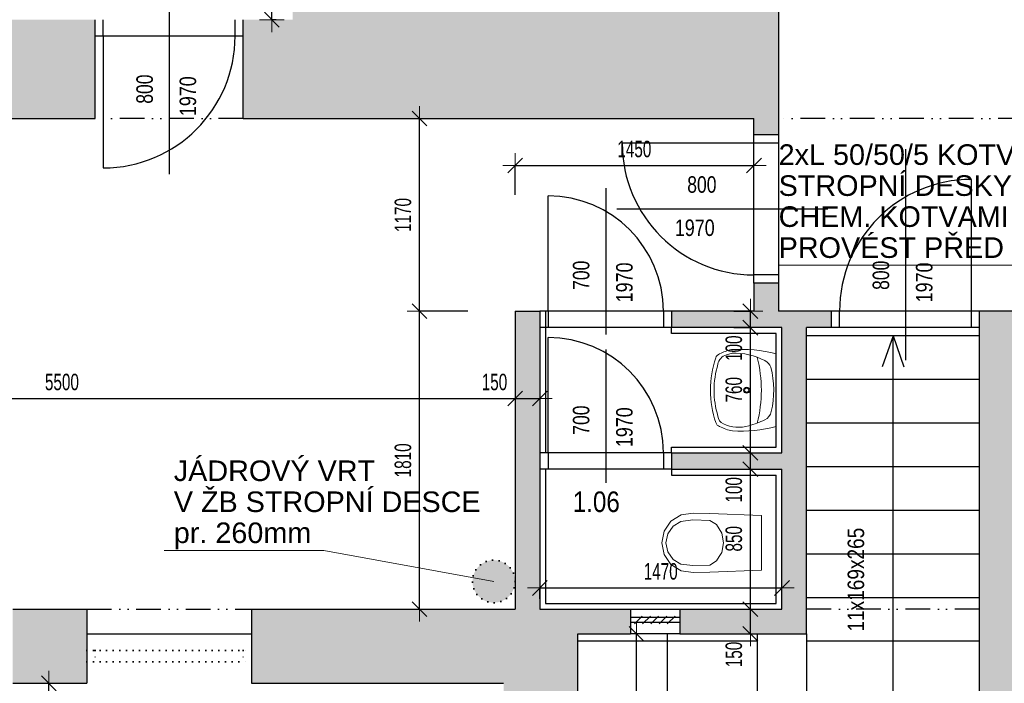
# Model space of a CAD drawing. Header units: millimetres. Extents: x -19215 to 25158, y -68454 to -42345.
# Tile 11 of 23: x -4165 to 1812, y -57597 to -53567. Entities that reach past the tile are written whole.
import ezdxf

# ---------------------------------------------------------------- set-up
doc = ezdxf.new("R2010")
doc.units = ezdxf.units.MM
doc.header["$PDMODE"] = 65
doc.linetypes.add('JIS_09_15', pattern=[300, 150, -50, 0, -50, 0, -50])
doc.linetypes.add('Teckovana 0.5x_2', pattern=[40, 0, -40])
for name, color, linetype, lineweight in [('XR$1$1.NP - STÁVAJÍCÍ_1', 7, 'Continuous', 25), ('XR$2$1.NP - KOTY_1', 7, 'Continuous', 25), ('XR$3$BOURÁNÍ_1', 7, 'Continuous', 25)]:
    doc.layers.add(name, color=color, linetype=linetype, lineweight=lineweight)
doc.styles.add('ARIAL', font='ARIAL.TTF')
doc.styles.add('ARIALNARROW', font='ARIALN.TTF')
doc.dimstyles.new('DIMSTYLE_11', dxfattribs={"dimtxt": 100, "dimasz": 150, "dimexe": 0, "dimexo": 0, "dimgap": 50, "dimtad": 2, "dimdec": 0, "dimrnd": 5, "dimdsep": 46, "dimtxsty": 'ARIALNARROW', "dimblk1": 'ALL_ML_STRICH', "dimblk2": 'ALL_ML_STRICH', "dimsah": 1, "dimcen": 0, "dimclrd": 96, "dimclre": 96, "dimclrt": 96, "dimadec": 0, "dimazin": 0, "dimtfac": 1, "dimtdec": 0, "dimtix": 1, "dimtmove": 2, "dimatfit": 3, "dimfxl": 0, "dimtvp": 1.2, "dimtzin": 0, "dimlwd": 0, "dimlwe": 13, "dimarcsym": 0})
doc.dimstyles.new('DIMSTYLE_3', dxfattribs={"dimtxt": 100, "dimasz": 150, "dimexe": 0, "dimexo": 0, "dimgap": 50, "dimtad": 2, "dimdec": 0, "dimrnd": 5, "dimdsep": 46, "dimtxsty": 'ARIALNARROW', "dimblk1": 'ALL_ML_STRICH', "dimblk2": 'ALL_ML_STRICH', "dimsah": 1, "dimcen": 0, "dimclrd": 96, "dimclre": 96, "dimclrt": 96, "dimadec": 0, "dimazin": 0, "dimtfac": 1, "dimtdec": 0, "dimtix": 1, "dimtmove": 2, "dimatfit": 3, "dimfxl": 0, "dimtzin": 0, "dimlwd": 0, "dimlwe": 13, "dimarcsym": 0})

# ---------------------------------------------------------------- blocks, each defined once
blk = doc.blocks.new('ALL_ML_STRICH')
at = {"color": 0, "linetype": 'ByBlock', "lineweight": -2}
for p, q in [((0, -0.5), (0, 0.5)), ((-1, 0), (0.5, 0)), ((-0.3, -0.3), (0.3, 0.3))]:
    blk.add_line(p, q, dxfattribs=at)
blk = doc.blocks.new('*D148')
at = {"layer": 'DEFPOINTS', "color": 96, "linetype": 'Continuous', "lineweight": 13}
for p in [(-120.9, -57296.7), (-420.3, -58216.7), (-120.9, -58216.7)]:
    blk.add_point(p, dxfattribs=at)
at = {"layer": 'XR$2$1.NP - KOTY_1', "color": 96, "linetype": 'Continuous', "lineweight": -2}
for p, q in [((-220.9, -57296.7), (-420.3, -57296.7)), ((-420.3, -58216.7), (-420.3, -57296.7)), ((-220.9, -58216.7), (-420.3, -58216.7))]:
    blk.add_line(p, q, dxfattribs=at)
at = {"layer": 'XR$2$1.NP - KOTY_1', "color": 96, "linetype": 'Continuous', "lineweight": 13, "xscale": 150, "yscale": 150, "zscale": 150}
for p, rotation in [((-420.3, -57296.7), 90), ((-420.3, -58216.7), 270)]:
    blk.add_blockref('ALL_ML_STRICH', p, dxfattribs=dict(at, rotation=rotation))
at = {"layer": 'XR$2$1.NP - KOTY_1', "color": 96, "linetype": 'Continuous', "lineweight": 13, "insert": (-520.3, -57754.1), "char_height": 100, "width": 243.429, "attachment_point": 5, "rotation": 90, "style": 'ARIALNARROW'}
blk.add_mtext('\\W0.81;\\A1;{920}', dxfattribs=at)
blk = doc.blocks.new('*D177')
at = {"layer": 'DEFPOINTS', "color": 96, "linetype": 'Continuous', "lineweight": 13}
for p in [(-1345.7, -55336.7), (-1906.3, -57146.7), (-1738.3, -57146.7)]:
    blk.add_point(p, dxfattribs=at)
at = {"layer": 'XR$2$1.NP - KOTY_1', "color": 96, "linetype": 'Continuous', "lineweight": -2}
for p, q in [((-1445.7, -55336.7), (-1738.3, -55336.7)), ((-1738.3, -57146.7), (-1738.3, -55336.7)), ((-1806.3, -57146.7), (-1738.3, -57146.7))]:
    blk.add_line(p, q, dxfattribs=at)
at = {"layer": 'XR$2$1.NP - KOTY_1', "color": 96, "linetype": 'Continuous', "lineweight": 13, "xscale": 150, "yscale": 150, "zscale": 150}
for p, rotation in [((-1738.3, -55336.7), 90), ((-1738.3, -57146.7), 270)]:
    blk.add_blockref('ALL_ML_STRICH', p, dxfattribs=dict(at, rotation=rotation))
at = {"layer": 'XR$2$1.NP - KOTY_1', "color": 96, "linetype": 'Continuous', "lineweight": 13, "insert": (-1838.3, -56242.7), "char_height": 100, "width": 324.571, "attachment_point": 5, "rotation": 90, "style": 'ARIALNARROW'}
blk.add_mtext('\\W0.81;\\A1;{1810}', dxfattribs=at)
blk = doc.blocks.new('*D178')
at = {"layer": 'DEFPOINTS', "color": 96, "linetype": 'Continuous', "lineweight": 13}
for p in [(-1738.3, -54166.7), (-1738.3, -55336.7), (-1345.7, -55336.7)]:
    blk.add_point(p, dxfattribs=at)
at = {"layer": 'XR$2$1.NP - KOTY_1', "color": 96, "linetype": 'Continuous', "lineweight": -2}
for p, q in [((-1838.3, -54166.7), (-1738.3, -54166.7)), ((-1738.3, -55336.7), (-1738.3, -54166.7)), ((-1445.7, -55336.7), (-1738.3, -55336.7))]:
    blk.add_line(p, q, dxfattribs=at)
at = {"layer": 'XR$2$1.NP - KOTY_1', "color": 96, "linetype": 'Continuous', "lineweight": 13, "xscale": 150, "yscale": 150, "zscale": 150}
for p, rotation in [((-1738.3, -54166.7), 90), ((-1738.3, -55336.7), 270)]:
    blk.add_blockref('ALL_ML_STRICH', p, dxfattribs=dict(at, rotation=rotation))
at = {"layer": 'XR$2$1.NP - KOTY_1', "color": 96, "linetype": 'Continuous', "lineweight": 13, "insert": (-1838.3, -54752.7), "char_height": 100, "width": 324.571, "attachment_point": 5, "rotation": 90, "style": 'ARIALNARROW'}
blk.add_mtext('\\W0.81;\\A1;{1170}', dxfattribs=at)
blk = doc.blocks.new('*D179')
at = {"layer": 'DEFPOINTS', "color": 96, "linetype": 'Continuous', "lineweight": 13}
for p in [(-1157.8, -54452.6), (-1157.8, -54730.7), (292.2, -54730.7)]:
    blk.add_point(p, dxfattribs=at)
at = {"layer": 'XR$2$1.NP - KOTY_1', "color": 96, "linetype": 'Continuous', "lineweight": -2}
for p, q in [((-1157.8, -54630.7), (-1157.8, -54452.6)), ((-1157.8, -54452.6), (292.2, -54452.6)), ((292.2, -54630.7), (292.2, -54452.6))]:
    blk.add_line(p, q, dxfattribs=at)
at = {"layer": 'XR$2$1.NP - KOTY_1', "color": 96, "linetype": 'Continuous', "lineweight": 13, "xscale": 150, "yscale": 150, "zscale": 150, "rotation": 180}
blk.add_blockref('ALL_ML_STRICH', (-1157.8, -54452.6), dxfattribs=at)
at = {"layer": 'XR$2$1.NP - KOTY_1', "color": 96, "linetype": 'Continuous', "lineweight": 13, "xscale": 150, "yscale": 150, "zscale": 150}
blk.add_blockref('ALL_ML_STRICH', (292.2, -54452.6), dxfattribs=at)
at = {"layer": 'XR$2$1.NP - KOTY_1', "color": 96, "linetype": 'Continuous', "lineweight": 13, "insert": (-433.9, -54352.6), "char_height": 100, "width": 324.571, "attachment_point": 5, "style": 'ARIALNARROW'}
blk.add_mtext('\\W0.81;\\A1;{1450}', dxfattribs=at)
blk = doc.blocks.new('*D180')
at = {"layer": 'DEFPOINTS', "color": 96, "linetype": 'Continuous', "lineweight": 13}
for p in [(-6657.8, -55867.4), (-6657.8, -55904), (-1157.8, -55904)]:
    blk.add_point(p, dxfattribs=at)
at = {"layer": 'XR$2$1.NP - KOTY_1', "color": 96, "linetype": 'Continuous', "lineweight": -2}
for p, q in [((-6657.8, -55804), (-6657.8, -55867.4)), ((-1157.8, -55804), (-1157.8, -55867.4)), ((-6657.8, -55867.4), (-1157.8, -55867.4))]:
    blk.add_line(p, q, dxfattribs=at)
at = {"layer": 'XR$2$1.NP - KOTY_1', "color": 96, "linetype": 'Continuous', "lineweight": 13, "xscale": 150, "yscale": 150, "zscale": 150, "rotation": 180}
blk.add_blockref('ALL_ML_STRICH', (-6657.8, -55867.4), dxfattribs=at)
at = {"layer": 'XR$2$1.NP - KOTY_1', "color": 96, "linetype": 'Continuous', "lineweight": 13, "xscale": 150, "yscale": 150, "zscale": 150}
blk.add_blockref('ALL_ML_STRICH', (-1157.8, -55867.4), dxfattribs=at)
at = {"layer": 'XR$2$1.NP - KOTY_1', "color": 96, "linetype": 'Continuous', "lineweight": 13, "insert": (-3908.9, -55767.4), "char_height": 100, "width": 324.571, "attachment_point": 5, "style": 'ARIALNARROW'}
blk.add_mtext('\\W0.81;\\A1;{5500}', dxfattribs=at)
blk = doc.blocks.new('*D189')
at = {"layer": 'DEFPOINTS', "color": 96, "linetype": 'Continuous', "lineweight": 13}
for p in [(-2507.8, -52966.7), (-2634.7, -53566.7), (-2507.8, -53566.7)]:
    blk.add_point(p, dxfattribs=at)
at = {"layer": 'XR$2$1.NP - KOTY_1', "color": 96, "linetype": 'Continuous', "lineweight": -2}
for p, q in [((-2607.8, -52966.7), (-2634.7, -52966.7)), ((-2634.7, -53566.7), (-2634.7, -52966.7)), ((-2607.8, -53566.7), (-2634.7, -53566.7))]:
    blk.add_line(p, q, dxfattribs=at)
at = {"layer": 'XR$2$1.NP - KOTY_1', "color": 96, "linetype": 'Continuous', "lineweight": 13, "xscale": 150, "yscale": 150, "zscale": 150}
for p, rotation in [((-2634.7, -52966.7), 90), ((-2634.7, -53566.7), 270)]:
    blk.add_blockref('ALL_ML_STRICH', p, dxfattribs=dict(at, rotation=rotation))
at = {"layer": 'XR$2$1.NP - KOTY_1', "color": 96, "linetype": 'Continuous', "lineweight": 13, "insert": (-2734.7, -53264.1), "char_height": 100, "width": 243.429, "attachment_point": 5, "rotation": 90, "style": 'ARIALNARROW'}
blk.add_mtext('\\W0.81;\\A1;{600}', dxfattribs=at)
blk = doc.blocks.new('*D191')
at = {"layer": 'DEFPOINTS', "color": 96, "linetype": 'Continuous', "lineweight": 13}
for p in [(-1157.8, -55867.4), (-1007.8, -55870.7), (-1157.8, -55904)]:
    blk.add_point(p, dxfattribs=at)
at = {"layer": 'XR$2$1.NP - KOTY_1', "color": 96, "linetype": 'Continuous', "lineweight": -2}
for p, q in [((-1157.8, -55804), (-1157.8, -55867.4)), ((-1007.8, -55770.7), (-1007.8, -55867.4)), ((-1157.8, -55867.4), (-1007.8, -55867.4))]:
    blk.add_line(p, q, dxfattribs=at)
at = {"layer": 'XR$2$1.NP - KOTY_1', "color": 96, "linetype": 'Continuous', "lineweight": 13, "xscale": 150, "yscale": 150, "zscale": 150, "rotation": 180}
blk.add_blockref('ALL_ML_STRICH', (-1157.8, -55867.4), dxfattribs=at)
at = {"layer": 'XR$2$1.NP - KOTY_1', "color": 96, "linetype": 'Continuous', "lineweight": 13, "xscale": 150, "yscale": 150, "zscale": 150}
blk.add_blockref('ALL_ML_STRICH', (-1007.8, -55867.4), dxfattribs=at)
at = {"layer": 'XR$2$1.NP - KOTY_1', "color": 96, "linetype": 'Continuous', "lineweight": 13, "insert": (-1283, -55767.4), "char_height": 100, "width": 243.429, "attachment_point": 5, "style": 'ARIALNARROW'}
blk.add_mtext('\\W0.81;\\A1;{150}', dxfattribs=at)
blk = doc.blocks.new('*D192')
at = {"layer": 'DEFPOINTS', "color": 96, "linetype": 'Continuous', "lineweight": 13}
for p in [(-1007.8, -56984.4), (-1007.8, -57017.7), (462.2, -56984.4)]:
    blk.add_point(p, dxfattribs=at)
at = {"layer": 'XR$2$1.NP - KOTY_1', "color": 96, "linetype": 'Continuous', "lineweight": -2}
for p, q in [((-1007.8, -57084.4), (-1007.8, -57017.7)), ((-1007.8, -57017.7), (462.2, -57017.7)), ((462.2, -57084.4), (462.2, -57017.7))]:
    blk.add_line(p, q, dxfattribs=at)
at = {"layer": 'XR$2$1.NP - KOTY_1', "color": 96, "linetype": 'Continuous', "lineweight": 13, "xscale": 150, "yscale": 150, "zscale": 150, "rotation": 180}
blk.add_blockref('ALL_ML_STRICH', (-1007.8, -57017.7), dxfattribs=at)
at = {"layer": 'XR$2$1.NP - KOTY_1', "color": 96, "linetype": 'Continuous', "lineweight": 13, "xscale": 150, "yscale": 150, "zscale": 150}
blk.add_blockref('ALL_ML_STRICH', (462.2, -57017.7), dxfattribs=at)
at = {"layer": 'XR$2$1.NP - KOTY_1', "color": 96, "linetype": 'Continuous', "lineweight": 13, "insert": (-273.9, -56917.7), "char_height": 100, "width": 324.571, "attachment_point": 5, "style": 'ARIALNARROW'}
blk.add_mtext('\\W0.81;\\A1;{1470}', dxfattribs=at)
blk = doc.blocks.new('*D193')
at = {"layer": 'DEFPOINTS', "color": 96, "linetype": 'Continuous', "lineweight": 13}
for p in [(-17.2, -56296.7), (-17.2, -57146.7), (270.4, -57146.7)]:
    blk.add_point(p, dxfattribs=at)
at = {"layer": 'XR$2$1.NP - KOTY_1', "color": 96, "linetype": 'Continuous', "lineweight": -2}
for p, q in [((82.8, -56296.7), (270.4, -56296.7)), ((270.4, -57146.7), (270.4, -56296.7)), ((82.8, -57146.7), (270.4, -57146.7))]:
    blk.add_line(p, q, dxfattribs=at)
at = {"layer": 'XR$2$1.NP - KOTY_1', "color": 96, "linetype": 'Continuous', "lineweight": 13, "xscale": 150, "yscale": 150, "zscale": 150}
for p, rotation in [((270.4, -56296.7), 90), ((270.4, -57146.7), 270)]:
    blk.add_blockref('ALL_ML_STRICH', p, dxfattribs=dict(at, rotation=rotation))
at = {"layer": 'XR$2$1.NP - KOTY_1', "color": 96, "linetype": 'Continuous', "lineweight": 13, "insert": (170.4, -56719.1), "char_height": 100, "width": 243.429, "attachment_point": 5, "rotation": 90, "style": 'ARIALNARROW'}
blk.add_mtext('\\W0.81;\\A1;{850}', dxfattribs=at)
blk = doc.blocks.new('*D194')
at = {"layer": 'DEFPOINTS', "color": 96, "linetype": 'Continuous', "lineweight": 13}
for p in [(270.4, -56196.7), (-17.2, -56296.7), (270.4, -56296.7)]:
    blk.add_point(p, dxfattribs=at)
at = {"layer": 'XR$2$1.NP - KOTY_1', "color": 96, "linetype": 'Continuous', "lineweight": -2}
for p, q in [((170.4, -56196.7), (270.4, -56196.7)), ((270.4, -56296.7), (270.4, -56196.7)), ((82.8, -56296.7), (270.4, -56296.7))]:
    blk.add_line(p, q, dxfattribs=at)
at = {"layer": 'XR$2$1.NP - KOTY_1', "color": 96, "linetype": 'Continuous', "lineweight": 13, "xscale": 150, "yscale": 150, "zscale": 150}
for p, rotation in [((270.4, -56196.7), 90), ((270.4, -56296.7), 270)]:
    blk.add_blockref('ALL_ML_STRICH', p, dxfattribs=dict(at, rotation=rotation))
at = {"layer": 'XR$2$1.NP - KOTY_1', "color": 96, "linetype": 'Continuous', "lineweight": 13, "insert": (170.4, -56421.8), "char_height": 100, "width": 243.429, "attachment_point": 5, "rotation": 90, "style": 'ARIALNARROW'}
blk.add_mtext('\\W0.81;\\A1;{100}', dxfattribs=at)
blk = doc.blocks.new('*D195')
at = {"layer": 'DEFPOINTS', "color": 96, "linetype": 'Continuous', "lineweight": 13}
for p in [(270.4, -55436.7), (270.4, -56196.7), (270.4, -56196.7)]:
    blk.add_point(p, dxfattribs=at)
at = {"layer": 'XR$2$1.NP - KOTY_1', "color": 96, "linetype": 'Continuous', "lineweight": -2}
for p, q in [((170.4, -55436.7), (270.4, -55436.7)), ((270.4, -56196.7), (270.4, -55436.7)), ((170.4, -56196.7), (270.4, -56196.7))]:
    blk.add_line(p, q, dxfattribs=at)
at = {"layer": 'XR$2$1.NP - KOTY_1', "color": 96, "linetype": 'Continuous', "lineweight": 13, "xscale": 150, "yscale": 150, "zscale": 150}
for p, rotation in [((270.4, -55436.7), 90), ((270.4, -56196.7), 270)]:
    blk.add_blockref('ALL_ML_STRICH', p, dxfattribs=dict(at, rotation=rotation))
at = {"layer": 'XR$2$1.NP - KOTY_1', "color": 96, "linetype": 'Continuous', "lineweight": 13, "insert": (170.4, -55814.1), "char_height": 100, "width": 243.429, "attachment_point": 5, "rotation": 90, "style": 'ARIALNARROW'}
blk.add_mtext('\\W0.81;\\A1;{760}', dxfattribs=at)
blk = doc.blocks.new('*D196')
at = {"layer": 'DEFPOINTS', "color": 96, "linetype": 'Continuous', "lineweight": 13}
for p in [(270.4, -55336.7), (270.4, -55436.7), (270.4, -55436.7)]:
    blk.add_point(p, dxfattribs=at)
at = {"layer": 'XR$2$1.NP - KOTY_1', "color": 96, "linetype": 'Continuous', "lineweight": -2}
for p, q in [((170.4, -55336.7), (270.4, -55336.7)), ((270.4, -55436.7), (270.4, -55336.7)), ((170.4, -55436.7), (270.4, -55436.7))]:
    blk.add_line(p, q, dxfattribs=at)
at = {"layer": 'XR$2$1.NP - KOTY_1', "color": 96, "linetype": 'Continuous', "lineweight": 13, "xscale": 150, "yscale": 150, "zscale": 150}
for p, rotation in [((270.4, -55336.7), 90), ((270.4, -55436.7), 270)]:
    blk.add_blockref('ALL_ML_STRICH', p, dxfattribs=dict(at, rotation=rotation))
at = {"layer": 'XR$2$1.NP - KOTY_1', "color": 96, "linetype": 'Continuous', "lineweight": 13, "insert": (170.4, -55561.8), "char_height": 100, "width": 243.429, "attachment_point": 5, "rotation": 90, "style": 'ARIALNARROW'}
blk.add_mtext('\\W0.81;\\A1;{100}', dxfattribs=at)
blk = doc.blocks.new('*D197')
at = {"layer": 'DEFPOINTS', "color": 96, "linetype": 'Continuous', "lineweight": 13}
for p in [(-17.2, -57146.7), (270.4, -57296.7), (270.4, -57296.7)]:
    blk.add_point(p, dxfattribs=at)
at = {"layer": 'XR$2$1.NP - KOTY_1', "color": 96, "linetype": 'Continuous', "lineweight": -2}
for p, q in [((82.8, -57146.7), (270.4, -57146.7)), ((270.4, -57296.7), (270.4, -57146.7)), ((170.4, -57296.7), (270.4, -57296.7))]:
    blk.add_line(p, q, dxfattribs=at)
at = {"layer": 'XR$2$1.NP - KOTY_1', "color": 96, "linetype": 'Continuous', "lineweight": 13, "xscale": 150, "yscale": 150, "zscale": 150}
for p, rotation in [((270.4, -57146.7), 90), ((270.4, -57296.7), 270)]:
    blk.add_blockref('ALL_ML_STRICH', p, dxfattribs=dict(at, rotation=rotation))
at = {"layer": 'XR$2$1.NP - KOTY_1', "color": 96, "linetype": 'Continuous', "lineweight": 13, "insert": (170.4, -57421.8), "char_height": 100, "width": 243.429, "attachment_point": 5, "rotation": 90, "style": 'ARIALNARROW'}
blk.add_mtext('\\W0.81;\\A1;{150}', dxfattribs=at)
blk = doc.blocks.new('*D266')
at = {"layer": 'DEFPOINTS', "color": 96, "linetype": 'Continuous', "lineweight": 13}
for p in [(-3963, -57596.7), (-3988, -62016.7), (-3963, -62016.7)]:
    blk.add_point(p, dxfattribs=at)
at = {"layer": 'XR$2$1.NP - KOTY_1', "color": 96, "linetype": 'Continuous', "lineweight": -2}
for p, q in [((-4063, -57596.7), (-3988, -57596.7)), ((-3988, -62016.7), (-3988, -57596.7)), ((-4063, -62016.7), (-3988, -62016.7))]:
    blk.add_line(p, q, dxfattribs=at)
at = {"layer": 'XR$2$1.NP - KOTY_1', "color": 96, "linetype": 'Continuous', "lineweight": 13, "xscale": 150, "yscale": 150, "zscale": 150}
for p, rotation in [((-3988, -57596.7), 90), ((-3988, -62016.7), 270)]:
    blk.add_blockref('ALL_ML_STRICH', p, dxfattribs=dict(at, rotation=rotation))
at = {"layer": 'XR$2$1.NP - KOTY_1', "color": 96, "linetype": 'Continuous', "lineweight": 13, "insert": (-4088, -59807.7), "char_height": 100, "width": 324.571, "attachment_point": 5, "rotation": 90, "style": 'ARIALNARROW'}
blk.add_mtext('\\W0.81;\\A1;{4420}', dxfattribs=at)

msp = doc.modelspace()

# ---------------------------------------------------------------- hatches: boundary and pattern name
at = {"layer": 'XR$1$1.NP - STÁVAJÍCÍ_1', "linetype": 'Continuous', "lineweight": 13}
for points in [[(292.2, -52966.7), (142.2, -52966.7), (142.2, -53416.7), (-1357.8, -53416.7), (-1357.8, -52966.7), (-2507.8, -52966.7), (-2507.8, -53566.7), (-2807.8, -53566.7), (-2807.8, -54166.7), (292.2, -54166.7), (292.2, -54266.7), (442.2, -54266.7), (442.2, -51166.7), (292.2, -51166.7)], [(-6907.8, -54166.7), (-6757.8, -54166.7), (-6757.8, -54366.7), (-6657.8, -54366.7), (-6657.8, -54166.7), (-3707.8, -54166.7), (-3707.8, -53566.7), (-4707.8, -53566.7), (-4707.8, -54016.7), (-5907.8, -54016.7), (-5907.8, -53566.7), (-6907.8, -53566.7)], [(762.2, -55336.7), (442.2, -55336.7), (442.2, -55166.7), (292.2, -55166.7), (292.2, -55336.7), (-207.8, -55336.7), (-207.8, -55436.7), (462.2, -55436.7), (462.2, -56196.7), (-207.8, -56196.7), (-207.8, -56296.7), (462.2, -56296.7), (462.2, -57146.7), (-157.8, -57146.7), (-157.8, -57296.7), (612.2, -57296.7), (612.2, -55436.7), (762.2, -55436.7)], [(-457.8, -57146.7), (-1007.8, -57146.7), (-1007.8, -55336.7), (-1157.8, -55336.7), (-1157.8, -57146.7), (-2757.8, -57146.7), (-2757.8, -57596.7), (-1227.8, -57596.7), (-1227.8, -59666.7), (1962.2, -59666.7), (1962.2, -55486.7), (2107.2, -55486.7), (2107.2, -55336.7), (1662.2, -55336.7), (1662.2, -59216.7), (-777.8, -59216.7), (-777.8, -57296.7), (-457.8, -57296.7)], [(-4207.8, -57596.7), (-3757.8, -57596.7), (-3757.8, -57146.7), (-4207.8, -57146.7)]]:
    msp.add_hatch(color=254, dxfattribs=at).paths.add_polyline_path(points)
at = {"layer": 'XR$3$BOURÁNÍ_1', "linetype": 'Continuous', "lineweight": 35}
msp.add_hatch(color=2, dxfattribs=at).paths.add_polyline_path([(-1204, -56878.8), (-1222.5, -56865.9), (-1242.9, -56856.4), (-1264.7, -56850.6), (-1287.1, -56848.6), (-1309.6, -56850.6), (-1331.4, -56856.4), (-1351.8, -56865.9), (-1370.2, -56878.8), (-1386.2, -56894.8), (-1399.1, -56913.2), (-1408.6, -56933.7), (-1414.5, -56955.4), (-1416.4, -56977.9), (-1414.5, -57000.3), (-1408.6, -57022.1), (-1399.1, -57042.5), (-1386.2, -57061), (-1370.2, -57076.9), (-1351.8, -57089.8), (-1331.4, -57099.4), (-1309.6, -57105.2), (-1287.1, -57107.2), (-1264.7, -57105.2), (-1242.9, -57099.4), (-1222.5, -57089.8), (-1204, -57076.9), (-1188.1, -57061), (-1175.2, -57042.5), (-1165.6, -57022.1), (-1159.8, -57000.3), (-1157.8, -56977.9), (-1159.8, -56955.4), (-1165.6, -56933.7), (-1175.2, -56913.2), (-1188.1, -56894.8)])

# ---------------------------------------------------------------- linework, layer by layer
at = {"layer": 'XR$1$1.NP - STÁVAJÍCÍ_1', "color": 250, "linetype": 'Continuous', "lineweight": 25}
for p, q in [((442.2, -51166.7), (442.2, -54266.7)), ((442.2, -51166.7), (442.2, -54266.7)), ((-3707.8, -54166.7), (-3707.8, -53566.7)), ((-3657.8, -53666.7), (-3657.8, -53566.7)), ((-2857.8, -53666.7), (-2857.8, -53566.7)), ((-2807.8, -54166.7), (-2807.8, -53566.7)), ((-2807.8, -53666.7), (-3707.8, -53666.7)), ((-3657.8, -53666.7), (-3657.8, -54466.7)), ((-6657.8, -54166.7), (-3707.8, -54166.7)), ((-2807.8, -54166.7), (292.2, -54166.7)), ((292.2, -54266.7), (292.2, -54166.7)), ((442.2, -54266.7), (292.2, -54266.7)), ((292.2, -55166.7), (292.2, -54266.7)), ((442.2, -54266.7), (442.2, -55166.7)), ((292.2, -54316.7), (-507.8, -54316.7)), ((442.2, -54316.7), (292.2, -54316.7)), ((1612.2, -55336.7), (1612.2, -54536.7)), ((-957.8, -55336.7), (-957.8, -54636.7)), ((442.2, -55116.7), (292.2, -55116.7)), ((292.2, -55166.7), (292.2, -55336.7)), ((442.2, -55166.7), (292.2, -55166.7)), ((442.2, -55166.7), (442.2, -55336.7)), ((-1157.8, -55336.7), (-1157.8, -57146.7)), ((-1157.8, -55336.7), (-1007.8, -55336.7)), ((-1007.8, -55336.7), (-1007.8, -57146.7)), ((-207.8, -55336.7), (-1007.8, -55336.7)), ((-972.8, -55336.7), (-972.8, -56196.7)), ((-957.8, -55336.7), (-957.8, -55436.7)), ((-257.8, -55336.7), (-257.8, -55436.7)), ((292.2, -55336.7), (-207.8, -55336.7)), ((-207.8, -55336.7), (-207.8, -55436.7)), ((762.2, -55336.7), (442.2, -55336.7)), ((762.2, -55436.7), (762.2, -55336.7)), ((1662.2, -55336.7), (762.2, -55336.7)), ((812.2, -55436.7), (812.2, -55336.7)), ((1612.2, -55436.7), (1612.2, -55336.7)), ((1662.2, -59216.7), (1662.2, -55336.7)), ((1962.2, -55336.7), (1662.2, -55336.7)), ((-207.8, -55436.7), (-1007.8, -55436.7)), ((462.2, -55436.7), (-207.8, -55436.7)), ((-207.8, -55471.7), (-207.8, -55436.7)), ((462.2, -56196.7), (462.2, -55436.7)), ((612.2, -57296.7), (612.2, -55436.7)), ((762.2, -55436.7), (612.2, -55436.7)), ((1662.2, -55436.7), (762.2, -55436.7)), ((-957.8, -56196.7), (-957.8, -55496.7)), ((427.2, -55471.7), (-207.8, -55471.7)), ((427.2, -56161.7), (427.2, -55471.7)), ((1662.2, -55486.7), (612.2, -55486.7)), ((1137.2, -55486.7), (1071.2, -55675.4)), ((1137.2, -58093.5), (1137.2, -55486.7)), ((1137.2, -55486.7), (1203.1, -55675.4)), ((1662.2, -55751.7), (612.2, -55751.7)), ((1662.2, -56016.7), (612.2, -56016.7)), ((-207.8, -56161.7), (427.2, -56161.7)), ((-207.8, -56196.7), (-207.8, -56161.7)), ((-207.8, -56196.7), (-1007.8, -56196.7)), ((-957.8, -56196.7), (-957.8, -56296.7)), ((-257.8, -56196.7), (-257.8, -56296.7)), ((-207.8, -56196.7), (462.2, -56196.7)), ((-207.8, -56196.7), (-207.8, -56296.7)), ((-207.8, -56296.7), (-1007.8, -56296.7)), ((-972.8, -56296.7), (-972.8, -57111.7)), ((-207.8, -56296.7), (462.2, -56296.7)), ((-207.8, -56296.7), (-207.8, -56331.7)), ((462.2, -57146.7), (462.2, -56296.7)), ((1662.2, -56281.7), (612.2, -56281.7)), ((-207.8, -56331.7), (427.2, -56331.7)), ((427.2, -57111.7), (427.2, -56331.7)), ((1662.2, -56546.7), (612.2, -56546.7)), ((1662.2, -56811.7), (612.2, -56811.7)), ((1662.2, -57076.7), (612.2, -57076.7)), ((-972.8, -57111.7), (427.2, -57111.7)), ((-4207.8, -57146.7), (-3757.8, -57146.7)), ((-3757.8, -57146.7), (-3757.8, -57596.7)), ((-2757.8, -57146.7), (-1157.8, -57146.7)), ((-2757.8, -57146.7), (-2757.8, -57596.7)), ((-1007.8, -57146.7), (-457.8, -57146.7)), ((-457.8, -57146.7), (-457.8, -57296.7)), ((-457.8, -57146.7), (-157.8, -57146.7)), ((-157.8, -57196.7), (-457.8, -57196.7)), ((-433.6, -57235.6), (-386.5, -57188.6)), ((-383.6, -57235.6), (-336.5, -57188.6)), ((-333.6, -57235.6), (-286.5, -57188.6)), ((-283.6, -57235.6), (-236.5, -57188.6)), ((-233.6, -57235.6), (-186.5, -57188.6)), ((-157.8, -57146.7), (-157.8, -57296.7)), ((-157.8, -57146.7), (462.2, -57146.7)), ((-157.8, -57226.7), (-457.8, -57226.7)), ((-3757.8, -57296.7), (-2757.8, -57296.7)), ((-777.8, -57296.7), (-457.8, -57296.7)), ((-777.8, -59216.7), (-777.8, -57296.7)), ((-157.8, -57296.7), (-457.8, -57296.7)), ((-232.8, -58136.7), (-232.8, -57296.7)), ((-157.8, -57296.7), (612.2, -57296.7)), ((312.2, -57296.7), (312.2, -58216.7)), ((612.2, -57296.7), (612.2, -58216.7)), ((312.2, -57341.7), (-777.8, -57341.7)), ((1662.2, -57341.7), (612.2, -57341.7)), ((-4207.8, -57596.7), (-3757.8, -57596.7)), ((-2757.8, -57596.7), (-1227.8, -57596.7))]:
    msp.add_line(p, q, dxfattribs=at)
at = {"layer": 'XR$1$1.NP - STÁVAJÍCÍ_1', "color": 250, "linetype": 'JIS_09_15', "lineweight": 25}
for p, q in [((-2807.8, -54166.7), (-3707.8, -54166.7)), ((5227.2, -54166.7), (442.2, -54166.7)), ((-3757.8, -57146.7), (-2757.8, -57146.7)), ((1662.2, -57146.7), (612.2, -57146.7))]:
    msp.add_line(p, q, dxfattribs=at)
at = {"layer": 'XR$1$1.NP - STÁVAJÍCÍ_1', "color": 250, "linetype": 'Continuous', "lineweight": 13}
for p, q in [((159.4, -55592.6), (124.8, -55602.9)), ((360, -55638), (358, -55636.9)), ((427.2, -56037.6), (427.2, -55595.8)), ((-211.4, -56612.5), (-149.5, -56574.1)), ((-151.4, -56613.1), (-78.5, -56604.8)), ((-149.5, -56574.1), (-77.5, -56563.4)), ((-78.5, -56604.8), (24.5, -56607.4)), ((-77.5, -56563.4), (25.2, -56564.7)), ((25.2, -56564.7), (337.2, -56576.9)), ((337.2, -56576.9), (337.2, -56909.9)), ((-253.1, -56672.1), (-211.4, -56612.5)), ((-231.2, -56688.5), (-199.1, -56642.6)), ((-199.1, -56642.6), (-151.4, -56613.1)), ((24.5, -56607.4), (65.2, -56633.2)), ((65.2, -56633.2), (97.2, -56685.1)), ((-267.8, -56743.4), (-253.1, -56672.1)), ((-242.5, -56743.4), (-231.2, -56688.5)), ((97.2, -56685.1), (106.8, -56743.4)), ((-253.1, -56814.7), (-267.8, -56743.4)), ((-231.2, -56798.3), (-242.5, -56743.4)), ((106.8, -56743.4), (97.2, -56801.7)), ((-211.4, -56874.4), (-253.1, -56814.7)), ((-199.1, -56844.3), (-231.2, -56798.3)), ((-151.4, -56873.8), (-199.1, -56844.3)), ((80.3, -56826), (65.2, -56853.7)), ((97.2, -56801.7), (80.3, -56826)), ((-149.5, -56912.7), (-211.4, -56874.4)), ((-78.5, -56882), (-151.4, -56873.8)), ((24.5, -56879.4), (-78.5, -56882)), ((65.2, -56853.7), (24.5, -56879.4)), ((-77.5, -56923.4), (-149.5, -56912.7)), ((25.2, -56922.2), (-77.5, -56923.4)), ((337.2, -56909.9), (25.2, -56922.2))]:
    msp.add_line(p, q, dxfattribs=at)
at = {"layer": 'XR$1$1.NP - STÁVAJÍCÍ_1', "color": 7, "linetype": 'Teckovana 0.5x_2', "lineweight": 35}
for p, q in [((-3757.8, -57396.7), (-2757.8, -57396.7)), ((-3707.8, -57396.7), (-3707.8, -57466.7)), ((-2807.8, -57396.7), (-2807.8, -57466.7)), ((-3757.8, -57466.7), (-2757.8, -57466.7))]:
    msp.add_line(p, q, dxfattribs=at)
at = {"layer": 'XR$1$1.NP - STÁVAJÍCÍ_1', "color": 250, "linetype": 'Continuous', "lineweight": 13}
for radius in [18.4, 12.5]:
    msp.add_circle((248.1, -55816.7), radius, dxfattribs=at)
at = {"layer": 'XR$1$1.NP - STÁVAJÍCÍ_1', "color": 250, "linetype": 'Continuous', "lineweight": 25}
for centre, radius, start, end in [((-3657.8, -53666.7), 800, 270, 0), ((292.2, -54316.7), 800, 180, 270), ((1612.2, -55336.7), 800, 90, 180), ((-957.8, -55336.7), 700, 0, 90), ((-957.8, -56196.7), 700, 0, 90)]:
    msp.add_arc(centre, radius, start, end, dxfattribs=at)
at = {"layer": 'XR$1$1.NP - STÁVAJÍCÍ_1', "color": 250, "linetype": 'Continuous', "lineweight": 13}
for centre, radius, start, end in [((215.8, -55847.6), 283.6, 102.12319, 117.69073), ((210.4, -56446.7), 878.1, 75.70964, 93.5342), ((640.2, -55816.7), 612.6, 161.23415, 198.76585), ((94.3, -55630.9), 36, 106.62386, 161.68089), ((140.6, -55668.5), 67.5, 103.61054, 172.40729), ((180.7, -55964.7), 372.7, 61.59292, 93.28475), ((-469, -55817.2), 806.2, 345.71301, 14.28699), ((327, -55702.1), 72.1, 19.99402, 62.81779), ((586.2, -55816.9), 536.1, 162.93741, 197.06259), ((-170.4, -55818.2), 582.4, 347.21835, 13.985), ((325.8, -55930), 73.8, 295.88362, 346.66341), ((128, -55971.4), 54.3, 182.91431, 247.07001), ((122.2, -55512), 538.8, 285.01307, 295.95513), ((94.4, -56002.4), 36, 198.34231, 253.3538), ((215.9, -55785.7), 283.6, 242.30968, 259.00226), ((198.2, -55830.9), 211.3, 244.37714, 287.51239), ((204.2, -55150.6), 914.6, 267.34219, 284.1121)]:
    msp.add_arc(centre, radius, start, end, dxfattribs=at)
at = {"layer": 'XR$2$1.NP - KOTY_1', "color": 96, "linetype": 'Continuous', "lineweight": 25}
for p, q in [((-3257.8, -53223.2), (-3257.8, -54504.2)), ((1212.2, -54353.9), (1212.2, -55634.8)), ((-607.8, -54590.6), (-607.8, -55478.4)), ((741, -54716.7), (-539.9, -54716.7)), ((-607.8, -55569.6), (-607.8, -56379.4))]:
    msp.add_line(p, q, dxfattribs=at)
at = {"layer": 'XR$3$BOURÁNÍ_1', "color": 7, "linetype": 'Continuous', "lineweight": 13}
for p, q in [((442.2, -55056.9), (3444.2, -55056.9)), ((-3288.9, -56789.2), (-2318.9, -56789.2)), ((-2318.9, -56789.2), (-1287.1, -56977.9))]:
    msp.add_line(p, q, dxfattribs=at)
at = {"layer": 'XR$3$BOURÁNÍ_1', "color": 7, "linetype": 'Teckovana 0.5x_2', "lineweight": 35}
msp.add_circle((-1287.1, -56977.9), 129.3, dxfattribs=at)

# ---------------------------------------------------------------- texts
at = {"layer": 'XR$1$1.NP - STÁVAJÍCÍ_1', "color": 250, "linetype": 'Continuous', "lineweight": 25, "insert": (-807.5, -56431.6), "char_height": 125, "width": 348.7, "attachment_point": 1, "style": 'ARIAL'}
msp.add_mtext('\\W0.84;1.06', dxfattribs=at)
at = {"layer": 'XR$2$1.NP - KOTY_1', "color": 96, "linetype": 'Continuous', "lineweight": 18, "char_height": 100, "attachment_point": 5, "rotation": 90, "style": 'ARIALNARROW'}
for s, insert, width in [('\\W0.93;800', (-3406.4, -53988.3), 225.547), ('\\W0.95;1970', (-3143.7, -54031.5), 295.658), ('\\W0.93;700', (-756.4, -55118.9), 225.547), ('\\W0.95;1970', (-493.7, -55162.1), 295.658), ('\\W0.93;800', (1063.6, -55118.9), 225.547), ('\\W0.95;1970', (1326.3, -55162.1), 295.658), ('\\W0.93;700', (-756.4, -55998.3), 225.547), ('\\W0.95;1970', (-493.7, -56041.5), 295.658), ('\\W1.01;11x169x265', (911.7, -56967.1), 703.252)]:
    msp.add_mtext(s, dxfattribs=dict(at, insert=insert, width=width))
at = {"layer": 'XR$2$1.NP - KOTY_1', "color": 96, "linetype": 'Continuous', "lineweight": 18, "char_height": 100, "attachment_point": 5, "style": 'ARIALNARROW'}
for s, insert, width in [('\\W0.93;800', (-24, -54568.2), 225.547), ('\\W0.95;1970', (-67.2, -54830.9), 295.658)]:
    msp.add_mtext(s, dxfattribs=dict(at, insert=insert, width=width))
at = {"layer": 'XR$3$BOURÁNÍ_1', "color": 7, "linetype": 'Continuous', "lineweight": 35, "char_height": 125, "attachment_point": 1, "line_spacing_factor": 0.903614, "style": 'ARIAL'}
for s, insert, width in [('\\A1;{\\fArial|i0|b0;\\H125.000000;\\W1.000000;\\C7;2xL 50/50/5 KOTVIT DO}\\P{\\fArial|i0|b0;\\H125.000000;\\W1.000000;\\C7;STROPNÍ DESKY}\\P{\\fArial|i0|b0;\\H125.000000;\\W1.000000;\\C7;CHEM. KOTVAMI M10 po 0,5m}\\P{\\fArial|i0|b0;\\H125.000000;\\W1.000000;\\C7;PROVÉST PŘED VRTÁNÍM OTVORŮ}\\P', (442.2, -54323.5), 3064.634), ('\\A1;{\\fArial|i0|b0;\\H125.000000;\\W1.000000;\\C7;JÁDROVÝ VRT}\\P{\\fArial|i0|b0;\\H125.000000;\\W1.000000;\\C7;V ŽB STROPNÍ DESCE}\\P{\\fArial|i0|b0;\\H125.000000;\\W1.000000;\\C7;pr. 260mm}\\P', (-3229.8, -56243.4), 1927.16)]:
    msp.add_mtext(s, dxfattribs=dict(at, insert=insert, width=width))

# ---------------------------------------------------------------- dimensions: what is measured, and where the dimension line sits
at = {"layer": 'XR$2$1.NP - KOTY_1', "color": 96, "linetype": 'Continuous', "lineweight": 13}
for base, p1, p2, dimstyle, picture, middle in [((-2634.7, -52966.7), (-2607.8, -53566.7), (-2607.8, -52966.7), 'DIMSTYLE_3', '*D189', (-2734.7, -53264.1)), ((-1738.3, -54166.7), (-1445.7, -55336.7), (-1838.3, -54166.7), 'DIMSTYLE_3', '*D178', (-1838.3, -54752.7)), ((-1738.3, -55336.7), (-1806.3, -57146.7), (-1445.7, -55336.7), 'DIMSTYLE_3', '*D177', (-1838.3, -56242.7)), ((270.4, -55336.7), (170.4, -55436.7), (170.4, -55336.7), 'DIMSTYLE_11', '*D196', (170.4, -55561.8)), ((270.4, -55436.7), (170.4, -56196.7), (170.4, -55436.7), 'DIMSTYLE_3', '*D195', (170.4, -55814.1)), ((270.4, -56196.7), (82.8, -56296.7), (170.4, -56196.7), 'DIMSTYLE_11', '*D194', (170.4, -56421.8)), ((270.4, -56296.7), (82.8, -57146.7), (82.8, -56296.7), 'DIMSTYLE_3', '*D193', (170.4, -56719.1)), ((270.4, -57146.7), (170.4, -57296.7), (82.8, -57146.7), 'DIMSTYLE_11', '*D197', (170.4, -57421.8)), ((-420.3, -57296.7), (-220.9, -58216.7), (-220.9, -57296.7), 'DIMSTYLE_3', '*D148', (-520.3, -57754.1)), ((-3988, -57596.7), (-4063, -62016.7), (-4063, -57596.7), 'DIMSTYLE_3', '*D266', (-4088, -59807.7))]:
    dim = msp.add_linear_dim(base=base, p1=p1, p2=p2, angle=90, dimstyle=dimstyle, override={"dimpost": '<>', "dimclrd": 96, "dimclre": 96, "dimclrt": 96, "dimlwd": 0, "dimlwe": 13}, dxfattribs=at)
    dim.commit()
    dim.dimension.update_dxf_attribs({"geometry": picture, "text_midpoint": middle, "dimtype": 160})
for base, p1, p2, dimstyle, picture, middle in [((292.2, -54452.6), (-1157.8, -54630.7), (292.2, -54630.7), 'DIMSTYLE_3', '*D179', (-433.9, -54352.6)), ((-1157.8, -55867.4), (-6657.8, -55804), (-1157.8, -55804), 'DIMSTYLE_3', '*D180', (-3908.9, -55767.4)), ((-1007.8, -55867.4), (-1157.8, -55804), (-1007.8, -55770.7), 'DIMSTYLE_11', '*D191', (-1283, -55767.4)), ((462.2, -57017.7), (-1007.8, -57084.4), (462.2, -57084.4), 'DIMSTYLE_3', '*D192', (-273.9, -56917.7))]:
    dim = msp.add_linear_dim(base=base, p1=p1, p2=p2, dimstyle=dimstyle, override={"dimpost": '<>', "dimclrd": 96, "dimclre": 96, "dimclrt": 96, "dimlwd": 0, "dimlwe": 13}, dxfattribs=at)
    dim.commit()
    dim.dimension.update_dxf_attribs({"geometry": picture, "text_midpoint": middle, "dimtype": 160})

doc.saveas('drawing.dxf')
